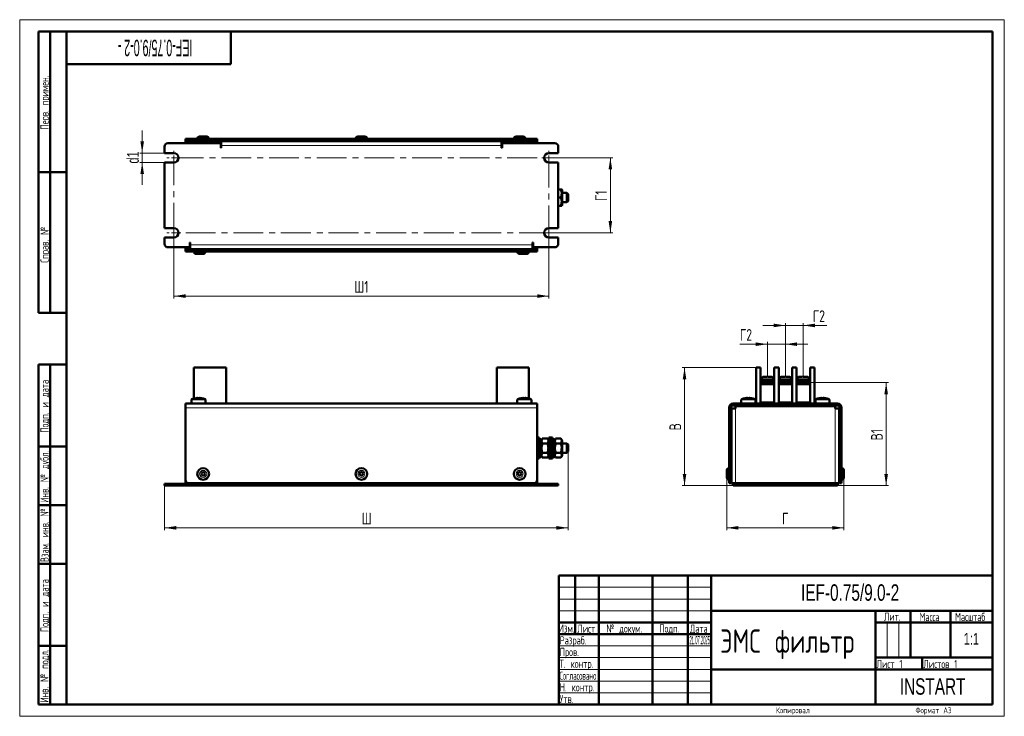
# Model space of a CAD drawing. Header units: millimetres. Extents: x 0 to 420, y 0 to 297.
import ezdxf

# ---------------------------------------------------------------- set-up
doc = ezdxf.new("R2010")
doc.units = ezdxf.units.MM
doc.header["$PDSIZE"] = -1
doc.linetypes.add('CENTERX2', pattern=[20.32, 12.7, -2.54, 2.54, -2.54])
doc.styles.add('SLDTEXTSTYLE0', font='TXT', dxfattribs={"width": 0.7, "bigfont": 'bigfont'})
doc.styles.add('SLDTEXTSTYLE1', font='TXT', dxfattribs={"width": 0.485203})
doc.styles.add('SLDTEXTSTYLE2', font='TXT', dxfattribs={"width": 0.7})
doc.styles.add('SLDTEXTSTYLE3', font='TXT', dxfattribs={"width": 0.579176, "bigfont": 'bigfont'})
doc.styles.add('SLDTEXTSTYLE4', font='TXT', dxfattribs={"width": 0.646923, "bigfont": 'bigfont'})
doc.styles.add('SLDTEXTSTYLE5', font='TXT', dxfattribs={"width": 0.570891, "bigfont": 'bigfont'})
doc.styles.add('SLDTEXTSTYLE6', font='TXT', dxfattribs={"width": 0.585996, "bigfont": 'bigfont'})
doc.styles.add('SLDTEXTSTYLE7', font='TXT', dxfattribs={"width": 0.298483})
doc.styles.add('SLDTEXTSTYLE8', font='TXT', dxfattribs={"width": 0.485474, "bigfont": 'bigfont'})
doc.dimstyles.new('SLDDIMSTYLE0', dxfattribs={"dimtxt": 5, "dimasz": 5, "dimexe": 0, "dimexo": 0.0625, "dimgap": 1.25, "dimtad": 2, "dimdec": 1, "dimrnd": 1e-09, "dimzin": 12, "dimdsep": 46, "dimtxsty": 'SLDTEXTSTYLE2', "dimsah": 1, "dimcen": 0.09, "dimadec": 0, "dimazin": 3, "dimtfac": 1, "dimtdec": 3, "dimtofl": 0, "dimtmove": 0, "dimatfit": 3, "dimfxl": 0, "dimfrac": 2, "dimtolj": 1, "dimtzin": 12, "dimarcsym": 0})
doc.dimstyles.new('SLDDIMSTYLE1', dxfattribs={"dimtxt": 5, "dimasz": 5, "dimexe": 0, "dimexo": 0.0625, "dimgap": 1.25, "dimtad": 2, "dimdec": 1, "dimrnd": 1e-09, "dimzin": 12, "dimdsep": 46, "dimtxsty": 'SLDTEXTSTYLE2', "dimsah": 1, "dimcen": 0.09, "dimadec": 0, "dimazin": 3, "dimtfac": 1, "dimtdec": 3, "dimtmove": 0, "dimatfit": 0, "dimfxl": 0, "dimfrac": 2, "dimtolj": 1, "dimtzin": 12, "dimarcsym": 0})

# ---------------------------------------------------------------- blocks, each defined once
blk = doc.blocks.new('_D')
at = {"color": 7, "linetype": 'Continuous', "lineweight": 0}
for p, q in [((233.96, 112.84), (233.96, 79.35)), ((61.76, 98.34), (61.76, 79.35)), ((61.76, 80.35), (233.96, 80.35))]:
    blk.add_line(p, q, dxfattribs=at)
at = {"color": 7, "linetype": 'Continuous', "lineweight": 18}
for points in [[(61.76, 80.35), (66.76, 79.58), (66.76, 81.12)], [(233.96, 80.35), (228.96, 81.12), (228.96, 79.58)]]:
    blk.add_solid(points, dxfattribs=at)
at = {"color": 7, "linetype": 'Continuous', "lineweight": 18, "insert": (145.9, 86.8), "char_height": 5, "attachment_point": 1, "style": 'SLDTEXTSTYLE0'}
blk.add_mtext('Ш', dxfattribs=at)
blk = doc.blocks.new('_D_1')
at = {"color": 7, "linetype": 'Continuous', "lineweight": 0}
for p, q in [((225.77, 238.16), (252.96, 238.16)), ((251.96, 238.16), (251.96, 206.16)), ((225.77, 206.16), (252.96, 206.16))]:
    blk.add_line(p, q, dxfattribs=at)
at = {"color": 7, "linetype": 'Continuous', "lineweight": 18}
for points in [[(251.96, 238.16), (251.19, 233.16), (252.73, 233.16)], [(251.96, 206.16), (252.73, 211.16), (251.19, 211.16)]]:
    blk.add_solid(points, dxfattribs=at)
at = {"color": 7, "linetype": 'Continuous', "lineweight": 18, "insert": (245.51, 219.67), "char_height": 5, "attachment_point": 1, "rotation": 90, "style": 'SLDTEXTSTYLE0'}
blk.add_mtext('Г1', dxfattribs=at)
blk = doc.blocks.new('_D_2')
at = {"color": 7, "linetype": 'Continuous', "lineweight": 0}
for p, q in [((65.76, 206.15), (65.76, 178.16)), ((225.76, 206.15), (225.76, 178.16)), ((225.76, 179.16), (65.76, 179.16))]:
    blk.add_line(p, q, dxfattribs=at)
at = {"color": 7, "linetype": 'Continuous', "lineweight": 18}
for points in [[(65.76, 179.16), (70.76, 178.39), (70.76, 179.93)], [(225.76, 179.16), (220.76, 179.93), (220.76, 178.39)]]:
    blk.add_solid(points, dxfattribs=at)
at = {"color": 7, "linetype": 'Continuous', "lineweight": 18, "insert": (142.74, 185.6), "char_height": 5, "attachment_point": 1, "style": 'SLDTEXTSTYLE0'}
blk.add_mtext('Ш1', dxfattribs=at)
blk = doc.blocks.new('_D_3')
at = {"color": 7, "linetype": 'Continuous', "lineweight": 0}
for p, q in [((52.25, 240.16), (52.25, 249.77)), ((61.75, 240.16), (51.25, 240.16)), ((52.25, 236.16), (52.25, 240.16)), ((61.75, 236.16), (51.25, 236.16)), ((52.25, 236.16), (52.25, 226.54))]:
    blk.add_line(p, q, dxfattribs=at)
at = {"color": 7, "linetype": 'Continuous', "lineweight": 18}
for points in [[(52.25, 240.16), (53.02, 245.16), (51.48, 245.16)], [(52.25, 236.16), (51.48, 231.16), (53.02, 231.16)]]:
    blk.add_solid(points, dxfattribs=at)
at = {"color": 7, "linetype": 'Continuous', "lineweight": 18, "insert": (45.8, 235.67), "char_height": 5, "attachment_point": 1, "rotation": 90, "style": 'SLDTEXTSTYLE2'}
blk.add_mtext('d1', dxfattribs=at)
blk = doc.blocks.new('SW_CENTERMARKSYMBOL_0')
at = {"color": 0, "linetype": 'Continuous', "lineweight": 18}
for p, q in [((-2, 0), (-3, 0)), ((0, 0), (-1, 0)), ((0, 2), (0, 3)), ((0, 0), (0, 1)), ((0, 0), (0, -1)), ((0, 0), (1, 0)), ((2, 0), (3, 0)), ((0, -2), (0, -3))]:
    blk.add_line(p, q, dxfattribs=at)
blk = doc.blocks.new('SW_CENTERMARKSYMBOL_1')
at = {"color": 0, "linetype": 'Continuous', "lineweight": 18}
for p, q in [((-2, 0), (-3, 0)), ((0, 0), (-1, 0)), ((0, 2), (0, 3)), ((0, 0), (0, 1)), ((0, 0), (0, -1)), ((0, 0), (1, 0)), ((2, 0), (3, 0)), ((0, -2), (0, -3))]:
    blk.add_line(p, q, dxfattribs=at)
blk = doc.blocks.new('SW_CENTERMARKSYMBOL_2')
at = {"color": 0, "linetype": 'Continuous', "lineweight": 18}
for p, q in [((-2, 0), (-3, 0)), ((0, 0), (-1, 0)), ((0, 2), (0, 3)), ((0, 0), (0, 1)), ((0, 0), (0, -1)), ((0, 0), (1, 0)), ((2, 0), (3, 0)), ((0, -2), (0, -3))]:
    blk.add_line(p, q, dxfattribs=at)
blk = doc.blocks.new('SW_CENTERMARKSYMBOL_3')
at = {"color": 0, "linetype": 'Continuous', "lineweight": 18}
for p, q in [((-2, 0), (-3, 0)), ((0, 0), (-1, 0)), ((0, 2), (0, 3)), ((0, 0), (0, 1)), ((0, 0), (0, -1)), ((0, 0), (1, 0)), ((2, 0), (3, 0)), ((0, -2), (0, -3))]:
    blk.add_line(p, q, dxfattribs=at)
blk = doc.blocks.new('_D_4')
at = {"color": 7, "linetype": 'Continuous', "lineweight": 0}
for p, q in [((326.6, 166.65), (316.98, 166.65)), ((326.6, 144.76), (326.6, 167.65)), ((334.22, 166.65), (326.6, 166.65)), ((334.22, 144.76), (334.22, 167.65)), ((334.22, 166.65), (344.35, 166.65))]:
    blk.add_line(p, q, dxfattribs=at)
at = {"color": 7, "linetype": 'Continuous', "lineweight": 18}
for points in [[(326.6, 166.65), (321.6, 167.42), (321.6, 165.88)], [(334.22, 166.65), (339.22, 165.88), (339.22, 167.42)]]:
    blk.add_solid(points, dxfattribs=at)
at = {"color": 7, "linetype": 'Continuous', "lineweight": 18, "insert": (338.31, 173.1), "char_height": 5, "attachment_point": 1, "style": 'SLDTEXTSTYLE0'}
blk.add_mtext('Г2', dxfattribs=at)
blk = doc.blocks.new('_D_5')
at = {"color": 7, "linetype": 'Continuous', "lineweight": 0}
for p, q in [((318.97, 144.76), (318.97, 159.65)), ((326.6, 144.76), (326.6, 159.65)), ((318.97, 158.65), (307.2, 158.65)), ((318.97, 158.65), (326.6, 158.65)), ((326.6, 158.65), (336.21, 158.65))]:
    blk.add_line(p, q, dxfattribs=at)
at = {"color": 7, "linetype": 'Continuous', "lineweight": 18}
for points in [[(318.97, 158.65), (313.97, 159.42), (313.97, 157.88)], [(326.6, 158.65), (331.6, 157.88), (331.6, 159.42)]]:
    blk.add_solid(points, dxfattribs=at)
at = {"color": 7, "linetype": 'Continuous', "lineweight": 18, "insert": (307.2, 165.1), "char_height": 5, "attachment_point": 1, "style": 'SLDTEXTSTYLE0'}
blk.add_mtext('Г2', dxfattribs=at)
blk = doc.blocks.new('_D_6')
at = {"color": 7, "linetype": 'Continuous', "lineweight": 0}
for p, q in [((301.6, 101.84), (301.6, 79.35)), ((351.6, 101.84), (351.6, 79.35)), ((301.6, 80.35), (351.6, 80.35))]:
    blk.add_line(p, q, dxfattribs=at)
at = {"color": 7, "linetype": 'Continuous', "lineweight": 18}
for points in [[(301.6, 80.35), (306.6, 79.58), (306.6, 81.12)], [(351.6, 80.35), (346.6, 81.12), (346.6, 79.58)]]:
    blk.add_solid(points, dxfattribs=at)
at = {"color": 7, "linetype": 'Continuous', "lineweight": 18, "insert": (325.18, 86.8), "char_height": 5, "attachment_point": 1, "style": 'SLDTEXTSTYLE0'}
blk.add_mtext('Г', dxfattribs=at)
blk = doc.blocks.new('_D_7')
at = {"color": 7, "linetype": 'Continuous', "lineweight": 0}
for p, q in [((314.19, 148.65), (282.6, 148.65)), ((283.6, 98.35), (283.6, 148.65)), ((304.39, 98.35), (282.6, 98.35))]:
    blk.add_line(p, q, dxfattribs=at)
at = {"color": 7, "linetype": 'Continuous', "lineweight": 18}
for points in [[(283.6, 148.65), (282.83, 143.65), (284.37, 143.65)], [(283.6, 98.35), (284.37, 103.35), (282.83, 103.35)]]:
    blk.add_solid(points, dxfattribs=at)
at = {"color": 7, "linetype": 'Continuous', "lineweight": 18, "insert": (277.15, 121.9), "char_height": 5, "attachment_point": 1, "rotation": 90, "style": 'SLDTEXTSTYLE0'}
blk.add_mtext('В', dxfattribs=at)
blk = doc.blocks.new('_D_8')
at = {"color": 7, "linetype": 'Continuous', "lineweight": 0}
for p, q in [((337.16, 142.25), (370.6, 142.25)), ((369.6, 98.35), (369.6, 142.25)), ((348.81, 98.35), (370.6, 98.35))]:
    blk.add_line(p, q, dxfattribs=at)
at = {"color": 7, "linetype": 'Continuous', "lineweight": 18}
for points in [[(369.6, 142.25), (368.83, 137.25), (370.37, 137.25)], [(369.6, 98.35), (370.37, 103.35), (368.83, 103.35)]]:
    blk.add_solid(points, dxfattribs=at)
at = {"color": 7, "linetype": 'Continuous', "lineweight": 18, "insert": (363.15, 117.63), "char_height": 5, "attachment_point": 1, "rotation": 90, "style": 'SLDTEXTSTYLE0'}
blk.add_mtext('В1', dxfattribs=at)

msp = doc.modelspace()

# ---------------------------------------------------------------- linework, layer by layer
at = {"color": 7, "linetype": 'Continuous', "lineweight": 18}
for p, q in [((0, 297), (420, 297)), ((0, 297), (0, 0)), ((420, 297), (420, 0)), ((230, 55), (295, 55)), ((230, 50), (295, 50)), ((230, 45), (295, 45)), ((370, 40), (370, 25)), ((375, 40), (375, 25)), ((230, 30), (295, 30)), ((230, 25), (295, 25)), ((230, 20), (295, 20)), ((230, 15), (295, 15)), ((230, 10), (295, 10)), ((0, 0), (420, 0))]:
    msp.add_line(p, q, dxfattribs=at)
at = {"color": 7, "linetype": 'Continuous', "lineweight": 50}
for p, q in [((8, 172), (8, 292)), ((20, 292), (8, 292)), ((8, 172), (8, 292)), ((13, 172), (13, 292)), ((13, 172), (13, 292)), ((20, 292), (20, 5)), ((415, 292), (20, 292)), ((20, 292), (20, 5)), ((90, 278), (90, 292)), ((415, 5), (415, 292)), ((20, 278), (90, 278)), ((63.26, 244.36), (85.76, 244.36)), ((70.76, 246.16), (70.76, 245.36)), ((72.26, 246.16), (70.76, 246.16)), ((70.76, 245.36), (72.26, 245.36)), ((70.76, 244.36), (70.76, 245.36)), ((219.26, 246.16), (72.26, 246.16)), ((72.26, 245.36), (219.26, 245.36)), ((85.76, 245.15), (72.56, 245.15)), ((76.76, 247.16), (79.76, 247.16)), ((77.06, 245.36), (77.06, 245.15)), ((79.46, 245.15), (79.46, 245.36)), ((85.76, 244.36), (85.76, 245.15)), ((85.76, 244.36), (85.76, 242.36)), ((205.56, 245.16), (85.96, 245.16)), ((85.96, 245.16), (85.96, 243.36)), ((144.26, 247.16), (147.26, 247.16)), ((144.56, 245.36), (144.56, 245.16)), ((146.96, 245.16), (146.96, 245.36)), ((205.56, 243.36), (205.56, 245.16)), ((205.76, 244.36), (205.76, 245.15)), ((218.96, 245.15), (205.76, 245.15)), ((205.76, 242.36), (205.76, 244.36)), ((205.76, 244.36), (228.26, 244.36)), ((211.76, 247.16), (214.76, 247.16)), ((212.06, 245.36), (212.06, 245.15)), ((214.46, 245.15), (214.46, 245.36)), ((220.76, 246.16), (219.26, 246.16)), ((219.26, 245.36), (220.76, 245.36)), ((220.76, 246.16), (220.76, 245.36)), ((220.76, 245.36), (220.76, 244.36)), ((61.76, 240.16), (61.76, 242.86)), ((65.76, 240.16), (61.76, 240.16)), ((85.76, 242.36), (85.96, 242.36)), ((85.96, 242.36), (85.96, 243.36)), ((205.56, 243.36), (205.56, 242.36)), ((205.56, 242.36), (205.76, 242.36)), ((229.76, 240.16), (225.76, 240.16)), ((229.76, 242.86), (229.76, 240.16)), ((61.76, 208.16), (61.76, 236.16)), ((61.76, 236.16), (65.76, 236.16)), ((225.76, 236.16), (229.76, 236.16)), ((229.76, 236.16), (229.76, 208.16)), ((8, 232), (20, 232)), ((230.9, 224.65), (229.76, 224.65)), ((231.36, 224.4), (231.21, 224.65)), ((231.36, 217.9), (231.36, 224.4)), ((233.46, 223.15), (231.36, 223.15)), ((233.96, 222.65), (233.46, 223.15)), ((233.46, 219.15), (233.46, 223.15)), ((233.96, 222.65), (233.96, 219.65)), ((230.9, 221.15), (229.76, 221.15)), ((231.36, 219.15), (233.46, 219.15)), ((233.46, 219.15), (233.96, 219.65)), ((230.9, 217.65), (229.76, 217.65)), ((231.21, 217.65), (231.36, 217.9)), ((65.76, 208.16), (61.76, 208.16)), ((229.76, 208.16), (225.76, 208.16)), ((61.76, 201.46), (61.76, 204.16)), ((61.76, 204.16), (65.76, 204.16)), ((72.76, 201.96), (72.56, 201.96)), ((72.56, 201.96), (72.56, 199.96)), ((72.76, 200.96), (72.76, 201.96)), ((218.96, 201.96), (218.76, 201.96)), ((218.76, 201.96), (218.76, 200.96)), ((218.96, 199.96), (218.96, 201.96)), ((225.76, 204.16), (229.76, 204.16)), ((229.76, 204.16), (229.76, 201.46)), ((72.56, 199.96), (63.26, 199.96)), ((70.76, 198.96), (70.76, 199.96)), ((70.76, 198.96), (70.76, 198.16)), ((72.26, 198.96), (70.76, 198.96)), ((70.76, 198.16), (72.26, 198.16)), ((77.42, 198.96), (72.26, 198.96)), ((72.26, 198.16), (77.42, 198.16)), ((72.56, 199.16), (72.56, 199.96)), ((72.76, 199.96), (72.56, 199.96)), ((72.56, 199.16), (72.76, 199.16)), ((72.76, 200.96), (72.76, 199.16)), ((72.76, 199.16), (218.76, 199.16)), ((75.56, 199.16), (75.56, 198.96)), ((82.04, 198.96), (77.42, 198.96)), ((77.42, 198.16), (82.04, 198.16)), ((77.96, 198.96), (77.96, 199.16)), ((89.47, 198.96), (82.04, 198.96)), ((89.47, 198.16), (82.04, 198.16)), ((94.09, 198.96), (89.47, 198.96)), ((94.09, 198.16), (89.47, 198.16)), ((197.42, 198.96), (94.09, 198.96)), ((197.42, 198.16), (94.09, 198.16)), ((202.04, 198.96), (197.42, 198.96)), ((202.04, 198.16), (197.42, 198.16)), ((209.47, 198.96), (202.04, 198.96)), ((209.47, 198.16), (202.04, 198.16)), ((214.09, 198.96), (209.47, 198.96)), ((209.47, 198.16), (214.09, 198.16)), ((213.56, 199.16), (213.56, 198.96)), ((219.26, 198.96), (214.09, 198.96)), ((214.09, 198.16), (219.26, 198.16)), ((215.96, 198.96), (215.96, 199.16)), ((218.76, 199.16), (218.76, 200.96)), ((218.96, 199.96), (218.76, 199.96)), ((218.76, 199.16), (218.96, 199.16)), ((228.26, 199.96), (218.96, 199.96)), ((218.96, 199.96), (218.96, 199.16)), ((220.76, 198.96), (219.26, 198.96)), ((219.26, 198.16), (220.76, 198.16)), ((220.76, 199.96), (220.76, 198.96)), ((220.76, 198.16), (220.76, 198.96)), ((76.99, 197.16), (75.26, 197.16)), ((78.26, 197.16), (76.99, 197.16)), ((214.76, 197.16), (213.26, 197.16)), ((216.26, 197.16), (214.76, 197.16)), ((8, 172), (20, 172)), ((8, 5), (8, 150)), ((8, 150), (20, 150)), ((13, 5), (13, 150)), ((74.31, 148.65), (74.31, 135.5)), ((88.01, 148.65), (74.31, 148.65)), ((88.01, 133.35), (88.01, 148.65)), ((203.51, 133.35), (203.51, 148.65)), ((203.51, 148.65), (217.21, 148.65)), ((217.21, 148.65), (217.21, 135.5)), ((316.05, 148.65), (314.2, 148.65)), ((314.2, 148.65), (314.2, 133.35)), ((316.05, 148.65), (316.05, 133.35)), ((323.75, 148.65), (321.9, 148.65)), ((321.9, 148.65), (321.9, 133.35)), ((323.75, 148.65), (323.75, 133.35)), ((329.45, 148.65), (329.45, 133.35)), ((331.3, 148.65), (329.45, 148.65)), ((331.3, 148.65), (331.3, 133.35)), ((339, 148.65), (337.15, 148.65)), ((337.15, 148.65), (337.15, 133.35)), ((339, 148.65), (339, 133.35)), ((321.87, 143.25), (316.07, 143.25)), ((316.07, 142.25), (316.07, 143.25)), ((316.47, 143.85), (316.47, 143.25)), ((321.47, 143.25), (321.47, 143.85)), ((321.87, 143.25), (321.87, 142.25)), ((323.75, 143.25), (329.45, 143.25)), ((324.1, 143.85), (324.1, 143.25)), ((329.1, 143.25), (329.1, 143.85)), ((331.32, 142.25), (331.32, 143.25)), ((337.12, 143.25), (331.32, 143.25)), ((331.72, 143.85), (331.72, 143.25)), ((336.72, 143.25), (336.72, 143.85)), ((337.12, 143.25), (337.12, 142.25)), ((316.05, 142.25), (321.9, 142.25)), ((321.9, 141.55), (316.05, 141.55)), ((329.45, 142.25), (323.75, 142.25)), ((329.45, 141.55), (323.75, 141.55)), ((331.3, 142.25), (337.15, 142.25)), ((337.15, 141.55), (331.3, 141.55)), ((73.26, 134.95), (73.26, 133.35)), ((74.92, 135.62), (74.92, 135.63)), ((75.69, 135.72), (75.89, 135.72)), ((75.89, 135.72), (75.89, 135.62)), ((76.63, 135.62), (76.63, 135.72)), ((76.63, 135.72), (76.82, 135.72)), ((77.6, 135.63), (77.59, 135.62)), ((79.26, 133.35), (79.26, 134.95)), ((212.26, 134.95), (212.26, 133.35)), ((213.92, 135.62), (213.92, 135.63)), ((214.69, 135.72), (214.89, 135.72)), ((214.89, 135.72), (214.89, 135.62)), ((215.63, 135.62), (215.63, 135.72)), ((215.63, 135.72), (215.82, 135.72)), ((216.6, 135.63), (216.59, 135.62)), ((218.26, 133.35), (218.26, 134.95)), ((307.8, 134.95), (307.8, 133.35)), ((309.46, 135.62), (309.46, 135.63)), ((310.23, 135.72), (310.43, 135.72)), ((310.43, 135.72), (310.43, 135.62)), ((311.17, 135.62), (311.17, 135.72)), ((311.17, 135.72), (311.36, 135.72)), ((312.14, 135.63), (312.13, 135.62)), ((313.8, 133.35), (313.8, 134.95)), ((339.4, 134.95), (339.4, 133.35)), ((341.06, 135.62), (341.06, 135.63)), ((341.83, 135.72), (342.03, 135.72)), ((342.03, 135.72), (342.03, 135.62)), ((342.77, 135.62), (342.77, 135.72)), ((342.77, 135.72), (342.96, 135.72)), ((343.74, 135.63), (343.73, 135.62)), ((345.4, 133.35), (345.4, 134.95)), ((70.76, 133.35), (70.76, 131.55)), ((70.76, 133.35), (220.76, 133.35)), ((70.76, 100.85), (70.76, 131.55)), ((220.76, 131.55), (220.76, 133.35)), ((220.76, 131.55), (220.76, 100.85)), ((302.6, 131.55), (302.6, 100.85)), ((303.4, 100.85), (303.4, 131.55)), ((303.6, 131.25), (303.6, 101.15)), ((305.4, 131.25), (303.6, 131.25)), ((348.8, 133.35), (304.4, 133.35)), ((304.4, 132.55), (348.8, 132.55)), ((305.4, 131.25), (305.4, 132.25)), ((305.4, 132.25), (347.79, 132.25)), ((309.3, 132.55), (309.3, 132.25)), ((312.3, 132.25), (312.3, 132.55)), ((316.05, 133.85), (321.9, 133.85)), ((317.6, 133.85), (317.6, 133.35)), ((317.6, 132.55), (317.6, 132.25)), ((320.6, 133.35), (320.6, 133.85)), ((320.6, 132.25), (320.6, 132.55)), ((323.75, 133.85), (329.45, 133.85)), ((325.1, 133.85), (325.1, 133.35)), ((325.1, 132.55), (325.1, 132.25)), ((328.1, 133.35), (328.1, 133.85)), ((328.1, 132.25), (328.1, 132.55)), ((331.3, 133.85), (337.15, 133.85)), ((332.6, 133.85), (332.6, 133.35)), ((332.6, 132.55), (332.6, 132.25)), ((335.6, 133.35), (335.6, 133.85)), ((335.6, 132.25), (335.6, 132.55)), ((340.9, 132.55), (340.9, 132.25)), ((343.9, 132.25), (343.9, 132.55)), ((347.79, 132.25), (347.79, 131.25)), ((349.59, 131.25), (347.79, 131.25)), ((349.59, 99.35), (349.59, 131.25)), ((349.8, 131.55), (349.8, 100.85)), ((350.6, 100.85), (350.6, 131.55)), ((221.56, 118.85), (220.76, 118.85)), ((221.56, 118.85), (221.56, 109.85)), ((222.46, 118.15), (221.56, 118.15)), ((222.91, 118.39), (222.46, 117.6)), ((222.46, 118.15), (222.46, 110.55)), ((225.2, 118.39), (222.91, 118.39)), ((225.66, 117.6), (225.2, 118.39)), ((226.46, 118.85), (225.66, 118.85)), ((225.66, 118.85), (225.66, 109.85)), ((227.26, 118.85), (226.46, 118.85)), ((226.46, 118.85), (226.46, 109.85)), ((227.26, 118.85), (227.26, 109.85)), ((228.16, 118.15), (227.26, 118.15)), ((228.61, 118.39), (228.16, 117.6)), ((228.16, 118.15), (228.16, 110.55)), ((230.9, 118.39), (228.61, 118.39)), ((231.36, 117.6), (230.9, 118.39)), ((231.36, 111.1), (231.36, 117.6)), ((20, 115), (8, 115)), ((225.2, 116.37), (222.91, 116.37)), ((230.9, 116.37), (228.61, 116.37)), ((233.46, 116.35), (231.36, 116.35)), ((233.96, 115.85), (233.46, 116.35)), ((233.46, 112.35), (233.46, 116.35)), ((233.96, 115.85), (233.96, 112.85)), ((220.76, 109.85), (221.56, 109.85)), ((221.56, 110.55), (222.46, 110.55)), ((222.46, 111.1), (222.91, 110.31)), ((225.2, 112.33), (222.91, 112.33)), ((225.2, 110.31), (222.91, 110.31)), ((225.2, 110.31), (225.66, 111.1)), ((225.66, 109.85), (226.46, 109.85)), ((226.46, 109.85), (227.26, 109.85)), ((227.26, 110.55), (228.16, 110.55)), ((228.16, 111.1), (228.61, 110.31)), ((230.9, 112.33), (228.61, 112.33)), ((230.9, 110.31), (228.61, 110.31)), ((230.9, 110.31), (231.36, 111.1)), ((231.36, 112.35), (233.46, 112.35)), ((233.46, 112.35), (233.96, 112.85)), ((349.59, 108.35), (349.6, 108.35)), ((349.6, 104.55), (349.6, 108.35)), ((70.76, 100.85), (70.76, 99.35)), ((220.76, 99.35), (220.76, 100.85)), ((301.6, 101.85), (301.6, 104.85)), ((302.6, 100.85), (302.6, 99.35)), ((303.6, 104.55), (303.4, 104.55)), ((303.4, 102.15), (303.6, 102.15)), ((303.4, 99.35), (303.4, 100.85)), ((303.6, 101.15), (303.6, 99.35)), ((349.8, 104.55), (349.59, 104.55)), ((349.59, 102.15), (349.8, 102.15)), ((349.6, 100.15), (349.6, 102.15)), ((349.8, 100.85), (349.8, 99.35)), ((350.6, 99.35), (350.6, 100.85)), ((351.6, 104.85), (351.6, 101.85)), ((61.76, 99.15), (61.76, 98.35)), ((63.26, 99.15), (61.76, 99.15)), ((61.76, 98.35), (63.26, 98.35)), ((85.76, 99.15), (63.26, 99.15)), ((63.26, 98.35), (85.76, 98.35)), ((70.76, 99.35), (72.26, 99.35)), ((219.26, 99.35), (72.26, 99.35)), ((72.76, 99.15), (72.76, 99.35)), ((85.76, 99.15), (85.76, 98.35)), ((85.96, 99.15), (85.76, 99.15)), ((85.76, 98.35), (85.96, 98.35)), ((85.96, 99.35), (85.96, 98.35)), ((85.96, 98.35), (205.56, 98.35)), ((205.56, 98.35), (205.56, 99.35)), ((205.76, 99.15), (205.56, 99.15)), ((205.56, 98.35), (205.76, 98.35)), ((205.76, 99.15), (205.76, 98.35)), ((228.26, 99.15), (205.76, 99.15)), ((205.76, 98.35), (228.26, 98.35)), ((218.76, 99.35), (218.76, 99.15)), ((219.26, 99.35), (220.76, 99.35)), ((229.76, 99.15), (228.26, 99.15)), ((228.26, 98.35), (229.76, 98.35)), ((229.76, 99.15), (229.76, 98.35)), ((302.6, 99.35), (303.4, 99.35)), ((303.6, 99.35), (305.4, 99.35)), ((304.4, 99.15), (304.4, 98.35)), ((305.9, 99.15), (304.4, 99.15)), ((304.4, 98.35), (305.9, 98.35)), ((347.79, 99.35), (305.4, 99.35)), ((308.6, 99.15), (305.9, 99.15)), ((305.9, 98.35), (308.6, 98.35)), ((308.6, 99.15), (308.6, 98.35)), ((308.6, 99.15), (312.6, 99.15)), ((308.6, 98.35), (312.6, 98.35)), ((312.6, 99.15), (312.6, 98.35)), ((340.6, 99.15), (312.6, 99.15)), ((312.6, 98.35), (340.6, 98.35)), ((340.6, 99.15), (340.6, 98.35)), ((340.6, 99.15), (344.6, 99.15)), ((340.6, 98.35), (344.6, 98.35)), ((344.6, 99.15), (344.6, 98.35)), ((347.3, 99.15), (344.6, 99.15)), ((344.6, 98.35), (347.3, 98.35)), ((348.8, 99.15), (347.3, 99.15)), ((347.3, 98.35), (348.8, 98.35)), ((347.79, 99.35), (349.59, 99.35)), ((348.8, 99.15), (348.8, 98.35)), ((349.6, 100.15), (349.59, 100.04)), ((349.8, 99.35), (350.6, 99.35)), ((20, 90), (8, 90)), ((20, 65), (8, 65)), ((230, 60), (415, 60)), ((230, 60), (230, 5)), ((237, 35), (237, 60)), ((247, 60), (247, 5)), ((270, 60), (270, 5)), ((285, 60), (285, 5)), ((295, 60), (295, 5)), ((295, 45), (415, 45)), ((365, 45), (365, 5)), ((380, 45), (380, 25)), ((397, 45), (397, 25)), ((230, 40), (295, 40)), ((365, 40), (415, 40)), ((230, 35), (295, 35)), ((8, 30), (20, 30)), ((365, 25), (415, 25)), ((385, 25), (385, 20)), ((295, 20), (415, 20)), ((8, 5), (20, 5)), ((20, 5), (415, 5))]:
    msp.add_line(p, q, dxfattribs=at)
at = {"color": 8, "linetype": 'Continuous', "lineweight": 18}
for p, q in [((72.26, 245.36), (72.26, 246.16)), ((85.76, 244.36), (85.96, 244.36)), ((205.56, 244.36), (205.76, 244.36)), ((219.26, 246.16), (219.26, 245.36)), ((85.96, 243.36), (205.56, 243.36)), ((72.26, 198.16), (72.26, 198.96)), ((218.76, 200.96), (72.76, 200.96)), ((77.42, 198.16), (77.42, 198.96)), ((82.04, 198.16), (82.04, 198.96)), ((89.47, 198.96), (89.47, 198.16)), ((94.09, 198.96), (94.09, 198.16)), ((197.42, 198.96), (197.42, 198.16)), ((202.04, 198.96), (202.04, 198.16)), ((209.47, 198.96), (209.47, 198.16)), ((214.09, 198.16), (214.09, 198.96)), ((219.26, 198.16), (219.26, 198.96)), ((318.97, 143.85), (316.47, 143.85)), ((321.47, 143.85), (318.97, 143.85)), ((326.6, 143.85), (324.1, 143.85)), ((329.1, 143.85), (326.6, 143.85)), ((334.22, 143.85), (331.72, 143.85)), ((336.72, 143.85), (334.22, 143.85)), ((73.26, 134.95), (79.26, 134.95)), ((73.43, 135.2), (79.09, 135.2)), ((212.26, 134.95), (215.26, 134.95)), ((212.43, 135.2), (215.26, 135.2)), ((215.26, 135.2), (218.09, 135.2)), ((215.26, 134.95), (218.26, 134.95)), ((307.8, 134.95), (313.8, 134.95)), ((307.97, 135.2), (313.63, 135.2)), ((339.4, 134.95), (345.4, 134.95)), ((339.57, 135.2), (345.23, 135.2)), ((70.76, 131.55), (220.76, 131.55)), ((305.4, 99.35), (305.4, 131.25)), ((347.79, 131.25), (347.79, 99.35)), ((303.4, 100.85), (302.6, 100.85)), ((350.6, 100.85), (349.8, 100.85)), ((63.26, 99.15), (63.26, 98.35)), ((228.26, 99.15), (228.26, 98.35)), ((305.9, 99.15), (305.9, 98.35)), ((347.3, 99.15), (347.3, 98.35))]:
    msp.add_line(p, q, dxfattribs=at)
at = {"color": 7, "linetype": 'CENTERX2', "lineweight": 18}
for p, q in [((65.76, 238.16), (225.76, 238.16)), ((65.76, 206.16), (65.76, 238.16)), ((225.76, 238.16), (225.76, 206.16)), ((225.76, 206.16), (65.76, 206.16))]:
    msp.add_line(p, q, dxfattribs=at)
at = {"color": 7, "linetype": 'Continuous', "lineweight": 25}
msp.add_line((20, 232), (8, 232), dxfattribs=at)
at = {"color": 7, "linetype": 'Continuous', "lineweight": 50}
for centre, radius in [((78.26, 103.35), 2.5), ((145.76, 103.35), 2.5), ((213.26, 103.35), 2.5), ((78.26, 103.35), 0.75), ((145.76, 103.35), 0.75), ((213.26, 103.35), 0.75)]:
    msp.add_circle(centre, radius, dxfattribs=at)
at = {"color": 8, "linetype": 'Continuous', "lineweight": 18}
for centre in [(78.26, 103.35), (145.76, 103.35), (213.26, 103.35)]:
    msp.add_circle(centre, 1.5, dxfattribs=at)
at = {"color": 7, "linetype": 'Continuous', "lineweight": 50}
for centre, radius, start, end in [((63.26, 242.86), 1.5, 90, 180), ((72.56, 243.35), 1.8, 90, 146.1188), ((76.76, 246.16), 1, 90, 180), ((79.76, 246.16), 1, 0, 90), ((144.26, 246.16), 1, 90, 180), ((147.26, 246.16), 1, 0, 90), ((211.76, 246.16), 1, 90, 180), ((214.76, 246.16), 1, 0, 90), ((218.96, 243.35), 1.8, 33.8812, 90), ((228.26, 242.86), 1.5, 0, 90), ((65.76, 238.16), 2, 270, 90), ((225.76, 238.16), 2, 90, 270), ((65.76, 206.16), 2, 270, 90), ((225.76, 206.16), 2, 90, 270), ((63.26, 201.46), 1.5, 180, 270), ((72.56, 200.96), 1.8, 213.749, 270), ((75.26, 198.16), 1, 180, 270), ((78.26, 198.16), 1, 270, 0), ((213.26, 198.16), 1, 180, 270), ((216.26, 198.16), 1, 270, 0), ((218.96, 200.96), 1.8, 270, 326.251), ((228.26, 201.46), 1.5, 270, 0), ((317.37, 143.85), 0.9, 90, 180), ((320.57, 143.85), 0.9, 0, 90), ((325, 143.85), 0.9, 90, 180), ((328.2, 143.85), 0.9, 0, 90), ((332.62, 143.85), 0.9, 90, 180), ((335.82, 143.85), 0.9, 0, 90), ((73.53, 134.95), 0.27, 111.9734, 180), ((76.26, 128.19), 7.57, 100.2039, 111.9734), ((76.26, 128.19), 7.56, 94.2958, 100.1838), ((76.26, 127.52), 8.11, 87.3862, 92.6138), ((76.26, 128.19), 7.56, 79.8162, 85.7042), ((76.26, 128.19), 7.57, 68.0266, 79.7961), ((78.99, 134.95), 0.27, 0, 68.0266), ((212.53, 134.95), 0.27, 111.9734, 180), ((215.26, 128.19), 7.57, 100.2039, 111.9734), ((215.26, 128.19), 7.56, 94.2958, 100.1838), ((215.26, 127.52), 8.11, 87.3862, 92.6138), ((215.26, 128.19), 7.56, 79.8162, 85.7042), ((215.26, 128.19), 7.57, 68.0266, 79.7961), ((217.99, 134.95), 0.27, 0, 68.0266), ((308.07, 134.95), 0.27, 111.9734, 180), ((310.8, 128.19), 7.57, 100.2039, 111.9734), ((310.8, 128.19), 7.56, 94.2958, 100.1838), ((310.8, 127.52), 8.11, 87.3862, 92.6138), ((310.8, 128.19), 7.56, 79.8162, 85.7042), ((310.8, 128.19), 7.57, 68.0266, 79.7961), ((313.53, 134.95), 0.27, 0, 68.0266), ((339.67, 134.95), 0.27, 111.9734, 180), ((342.4, 128.19), 7.57, 100.2039, 111.9734), ((342.4, 128.19), 7.56, 94.2958, 100.1838), ((342.4, 127.52), 8.11, 87.3862, 92.6138), ((342.4, 128.19), 7.56, 79.8162, 85.7042), ((342.4, 128.19), 7.57, 68.0266, 79.7961), ((345.13, 134.95), 0.27, 0, 68.0266), ((304.4, 131.55), 1.8, 90, 180), ((304.4, 131.55), 1, 90, 180), ((348.8, 131.55), 1.8, 0, 90), ((348.8, 131.55), 1, 0, 90), ((302.6, 104.85), 1, 90, 180), ((350.6, 104.85), 1, 0, 90), ((72.26, 100.85), 1.5, 180, 270), ((219.26, 100.85), 1.5, 270, 0), ((302.6, 101.85), 1, 180, 270), ((350.6, 101.85), 1, 270, 0), ((305.4, 100.15), 1.8, 206.3878, 236.251), ((305.4, 100.15), 1, 233.1301, 270), ((347.8, 100.15), 1, 270, 306.8699), ((347.8, 100.15), 1.8, 303.749, 333.6122)]:
    msp.add_arc(centre, radius, start, end, dxfattribs=at)
for points, knots in [([(230.9, 224.65), (230.99, 224.35), (231.17, 223.74), (231.27, 222.55), (231.04, 221.69), (230.9, 221.15)], [0, 0, 0, 0, 0.264853, 0.535448, 1, 1, 1, 1]), ([(231.21, 224.65), (231.21, 224.65), (231.27, 224.65), (231.08, 224.65), (230.9, 224.65)], [0, 0, 0, 0, 0.01334, 1, 1, 1, 1]), ([(230.9, 221.15), (230.99, 220.85), (231.17, 220.24), (231.27, 219.05), (231.04, 218.19), (230.9, 217.65)], [0, 0, 0, 0, 0.264853, 0.535448, 1, 1, 1, 1]), ([(230.9, 217.65), (230.99, 217.65), (231.16, 217.65), (231.19, 217.65), (231.21, 217.65)], [0, 0, 0, 0, 0.501877, 1, 1, 1, 1]), ([(318.72, 144.75), (318.61, 144.75), (318.38, 144.75), (318.09, 144.75), (317.83, 144.75), (317.63, 144.75), (317.43, 144.75), (317.39, 144.75), (317.37, 144.75)], [0, 0, 0, 0, 0.153394, 0.298532, 0.443431, 0.588568, 0.733467, 1, 1, 1, 1]), ([(320.57, 144.75), (320.55, 144.75), (320.52, 144.75), (320.32, 144.75), (320.11, 144.75), (319.86, 144.75), (319.48, 144.75), (319.17, 144.75), (318.97, 144.75)], [0, 0, 0, 0, 0.239443, 0.369828, 0.5, 0.630386, 0.760557, 1, 1, 1, 1]), ([(326.35, 144.75), (326.23, 144.75), (326.01, 144.75), (325.71, 144.75), (325.46, 144.75), (325.25, 144.75), (325.05, 144.75), (325.02, 144.75), (325, 144.75)], [0, 0, 0, 0, 0.153394, 0.298532, 0.443431, 0.588568, 0.733467, 1, 1, 1, 1]), ([(328.2, 144.75), (328.18, 144.75), (328.14, 144.75), (327.94, 144.75), (327.74, 144.75), (327.48, 144.75), (327.11, 144.75), (326.8, 144.75), (326.6, 144.75)], [0, 0, 0, 0, 0.239443, 0.369828, 0.5, 0.630386, 0.760557, 1, 1, 1, 1]), ([(333.97, 144.75), (333.86, 144.75), (333.63, 144.75), (333.34, 144.75), (333.08, 144.75), (332.88, 144.75), (332.68, 144.75), (332.64, 144.75), (332.62, 144.75)], [0, 0, 0, 0, 0.153394, 0.298532, 0.443431, 0.588568, 0.733467, 1, 1, 1, 1]), ([(335.82, 144.75), (335.8, 144.75), (335.77, 144.75), (335.57, 144.75), (335.36, 144.75), (335.11, 144.75), (334.73, 144.75), (334.42, 144.75), (334.22, 144.75)], [0, 0, 0, 0, 0.239443, 0.369828, 0.5, 0.630386, 0.760557, 1, 1, 1, 1]), ([(222.91, 116.37), (222.82, 116.55), (222.64, 116.9), (222.54, 117.59), (222.77, 118.08), (222.91, 118.39)], [0, 0, 0, 0, 0.264853, 0.535448, 1, 1, 1, 1]), ([(225.2, 118.39), (225.29, 118.22), (225.47, 117.86), (225.57, 117.18), (225.34, 116.68), (225.2, 116.37)], [0, 0, 0, 0, 0.264853, 0.535448, 1, 1, 1, 1]), ([(228.61, 116.37), (228.52, 116.55), (228.34, 116.9), (228.24, 117.59), (228.47, 118.08), (228.61, 118.39)], [0, 0, 0, 0, 0.264853, 0.535448, 1, 1, 1, 1]), ([(230.9, 118.39), (230.99, 118.22), (231.17, 117.86), (231.27, 117.18), (231.04, 116.68), (230.9, 116.37)], [0, 0, 0, 0, 0.264853, 0.535448, 1, 1, 1, 1]), ([(222.91, 112.33), (222.83, 112.66), (222.66, 113.33), (222.54, 114.71), (222.76, 115.71), (222.91, 116.37)], [0, 0, 0, 0, 0.251466, 0.507707, 1, 1, 1, 1]), ([(225.2, 116.37), (225.28, 116.04), (225.46, 115.37), (225.58, 114), (225.35, 112.99), (225.2, 112.33)], [0, 0, 0, 0, 0.251466, 0.507707, 1, 1, 1, 1]), ([(228.61, 112.33), (228.53, 112.66), (228.36, 113.33), (228.24, 114.71), (228.46, 115.71), (228.61, 116.37)], [0, 0, 0, 0, 0.251466, 0.507707, 1, 1, 1, 1]), ([(230.9, 116.37), (230.98, 116.04), (231.16, 115.37), (231.28, 114), (231.05, 112.99), (230.9, 112.33)], [0, 0, 0, 0, 0.251466, 0.507707, 1, 1, 1, 1]), ([(222.91, 110.31), (222.82, 110.49), (222.64, 110.84), (222.54, 111.53), (222.77, 112.02), (222.91, 112.33)], [0, 0, 0, 0, 0.264853, 0.535448, 1, 1, 1, 1]), ([(225.2, 112.33), (225.29, 112.16), (225.47, 111.8), (225.57, 111.11), (225.34, 110.62), (225.2, 110.31)], [0, 0, 0, 0, 0.264853, 0.535448, 1, 1, 1, 1]), ([(228.61, 110.31), (228.52, 110.49), (228.34, 110.84), (228.24, 111.53), (228.47, 112.02), (228.61, 112.33)], [0, 0, 0, 0, 0.264853, 0.535448, 1, 1, 1, 1]), ([(230.9, 112.33), (230.99, 112.16), (231.17, 111.8), (231.27, 111.11), (231.04, 110.62), (230.9, 110.31)], [0, 0, 0, 0, 0.264853, 0.535448, 1, 1, 1, 1])]:
    msp.add_open_spline(points, degree=3, knots=knots, dxfattribs=at)
at = {"color": 7, "linetype": 'Continuous', "lineweight": 18}
for p in [(318.97, 144.75), (326.6, 144.75), (334.22, 144.75)]:
    msp.add_point(p, dxfattribs=at)

# ---------------------------------------------------------------- block references
at = {"color": 7, "linetype": 'Continuous', "lineweight": 0}
for name, p in [('SW_CENTERMARKSYMBOL_0', (65.76, 238.16)), ('SW_CENTERMARKSYMBOL_3', (225.76, 238.16)), ('SW_CENTERMARKSYMBOL_1', (65.76, 206.16)), ('SW_CENTERMARKSYMBOL_2', (225.76, 206.16))]:
    msp.add_blockref(name, p, dxfattribs=at)

# ---------------------------------------------------------------- texts
at = {"color": 7, "linetype": 'Continuous', "lineweight": 0, "attachment_point": 2}
for s, insert, char_height, rotation, style in [('IEF-0.75/9.0-2 -', (57.74, 281.45), 7, 180, 'SLDTEXTSTYLE1'), ('Перв. примен.', (8.86, 261.68), 3.5, 90, 'SLDTEXTSTYLE0'), ('Справ. №', (8.86, 201.01), 3.5, 90, 'SLDTEXTSTYLE0'), ('Подп. и дата', (8.86, 132.18), 3.5, 90, 'SLDTEXTSTYLE0'), ('Инв. № дубл.', (8.86, 102.14), 3.5, 90, 'SLDTEXTSTYLE0'), ('Взам. инв. №', (8.86, 77.2), 3.5, 90, 'SLDTEXTSTYLE0'), ('Подп. и дата', (8.86, 47.18), 3.5, 90, 'SLDTEXTSTYLE0'), ('Инв. № подл.', (8.81, 17.18), 3.5, 90, 'SLDTEXTSTYLE0')]:
    msp.add_mtext(s, dxfattribs=dict(at, insert=insert, char_height=char_height, rotation=rotation, style=style))
at = {"color": 7, "linetype": 'Continuous', "lineweight": 0}
for s, insert, char_height, attachment_point, style in [('IEF-0.75/9.0-2', (354.23, 56.27), 7, 2, 'SLDTEXTSTYLE2'), ('Лит.', (372.2, 44.25), 3.5, 2, 'SLDTEXTSTYLE4'), ('Масса', (388.11, 44.12), 3.5, 2, 'SLDTEXTSTYLE4'), ('Масштаб', (405.46, 44.12), 3.5, 2, 'SLDTEXTSTYLE4'), ('Изм.', (233.29, 39.18), 3.5, 2, 'SLDTEXTSTYLE6'), ('Лист', (241.68, 39.12), 3.5, 2, 'SLDTEXTSTYLE3'), ('№ докум.', (257.89, 39.18), 3.5, 2, 'SLDTEXTSTYLE4'), ('Подп.', (277.12, 39.18), 3.5, 2, 'SLDTEXTSTYLE4'), ('Дата', (289.69, 39.12), 3.5, 2, 'SLDTEXTSTYLE5'), ('ЭМС фильтр', (298.82, 37.08), 10, 1, 'SLDTEXTSTYLE0'), ('Разраб.', (230.33, 34.14), 3.5, 1, 'SLDTEXTSTYLE0'), ('21.07.2025', (285.71, 34.2), 3.5, 1, 'SLDTEXTSTYLE7'), ('1:1', (405.95, 35.54), 5, 2, 'SLDTEXTSTYLE2'), ('Пров.', (230.33, 29.19), 3.5, 1, 'SLDTEXTSTYLE0'), ('Т. контр.', (230.33, 24.14), 3.5, 1, 'SLDTEXTSTYLE0'), ('Лист 1', (365.47, 24.06), 3.5, 1, 'SLDTEXTSTYLE0'), ('Листов 1', (385.47, 24.06), 3.5, 1, 'SLDTEXTSTYLE0'), ('Согласовано', (230.3, 19.07), 3.5, 1, 'SLDTEXTSTYLE8'), ('Н. контр.', (230.33, 14.14), 3.5, 1, 'SLDTEXTSTYLE0'), ('INSTART', (389.43, 16.21), 7, 2, 'SLDTEXTSTYLE2'), ('Утв.', (230.33, 9.14), 3.5, 1, 'SLDTEXTSTYLE0'), ('Копировал', (329.8, 3.81), 2.5, 2, 'SLDTEXTSTYLE0'), ('Формат А3', (389.81, 3.81), 2.5, 2, 'SLDTEXTSTYLE0')]:
    msp.add_mtext(s, dxfattribs=dict(at, insert=insert, char_height=char_height, attachment_point=attachment_point, style=style))

# ---------------------------------------------------------------- dimensions: what is measured, and where the dimension line sits
at = {"color": 7, "linetype": 'Continuous', "lineweight": 18}
for base, p1, p2, angle, text, dimstyle, picture, middle in [((52.25, 240.16), (61.76, 236.16), (61.76, 240.16), 90, 'd1', 'SLDDIMSTYLE1', '_D_3', (52.25, 238.16)), ((251.96, 206.16), (225.76, 238.16), (225.76, 206.16), 90, 'Г1', 'SLDDIMSTYLE0', '_D_1', (251.96, 222.16)), ((65.76, 179.16), (225.76, 206.16), (65.76, 206.16), 0, 'Ш1', 'SLDDIMSTYLE0', '_D_2', (145.76, 179.16)), ((283.6, 148.65), (304.4, 98.35), (314.2, 148.65), 90, 'В', 'SLDDIMSTYLE0', '_D_7', (283.6, 123.5)), ((369.6, 142.25), (348.8, 98.35), (337.15, 142.25), 90, 'В1', 'SLDDIMSTYLE0', '_D_8', (369.6, 120.3))]:
    dim = msp.add_linear_dim(base=base, p1=p1, p2=p2, angle=angle, text=text, dimstyle=dimstyle, dxfattribs=at)
    dim.commit()
    dim.dimension.update_dxf_attribs({"geometry": picture, "text_midpoint": middle, "dimtype": 160})
for base, p1, p2, text, dimstyle, picture, middle in [((326.6, 166.65), (334.22, 144.75), (326.6, 144.75), 'Г2', 'SLDDIMSTYLE1', '_D_4', (341.33, 166.65)), ((326.6, 158.65), (318.97, 144.75), (326.6, 144.75), 'Г2', 'SLDDIMSTYLE1', '_D_5', (310.22, 158.65)), ((233.96, 80.35), (61.76, 98.35), (233.96, 112.85), 'Ш', 'SLDDIMSTYLE0', '_D', (147.86, 80.35)), ((351.6, 80.35), (301.6, 101.85), (351.6, 101.85), 'Г', 'SLDDIMSTYLE0', '_D_6', (326.6, 80.35))]:
    dim = msp.add_linear_dim(base=base, p1=p1, p2=p2, text=text, dimstyle=dimstyle, dxfattribs=at)
    dim.commit()
    dim.dimension.update_dxf_attribs({"geometry": picture, "text_midpoint": middle, "dimtype": 160})

doc.saveas('drawing.dxf')
